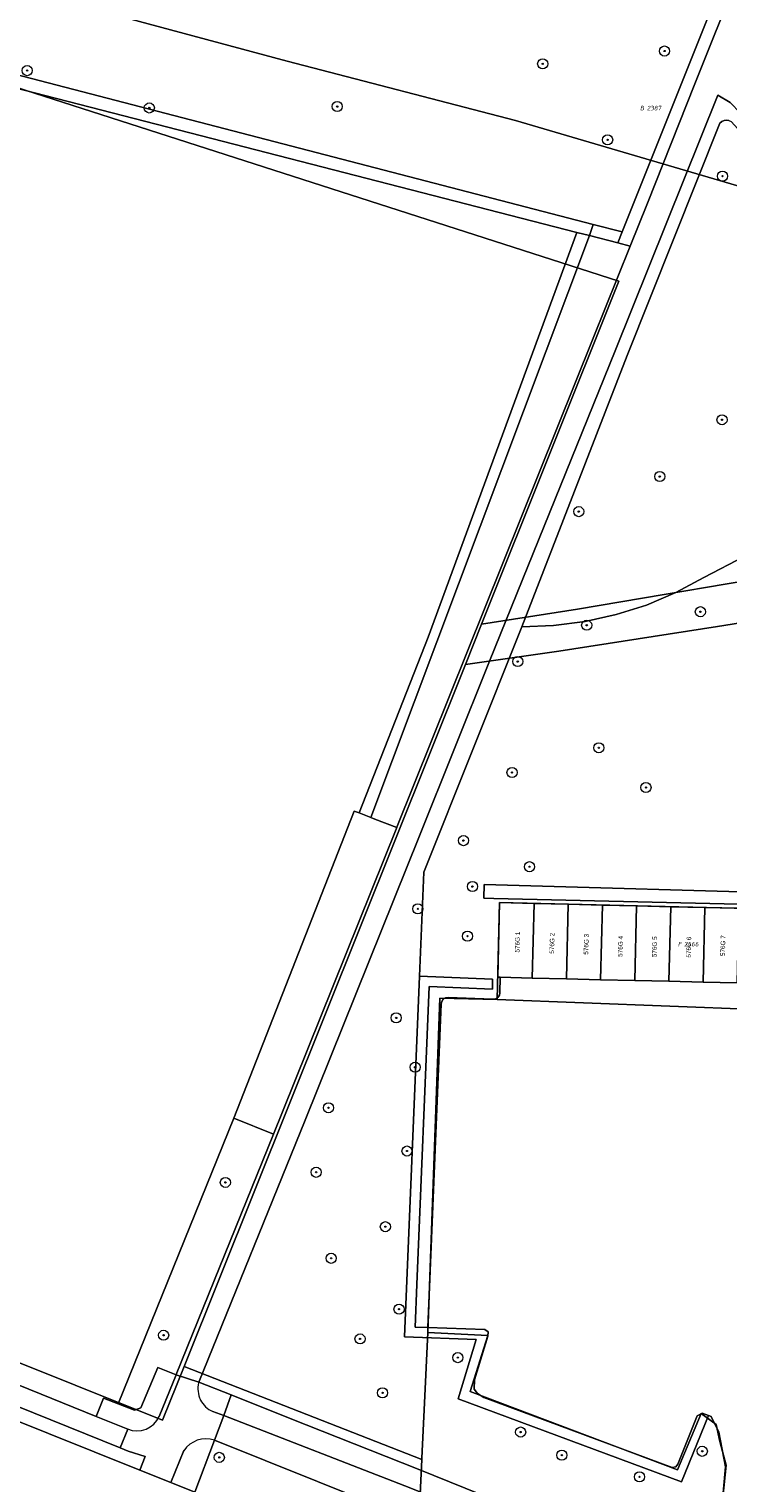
# Model space of a CAD drawing. Header units: metres. Extents: x 207466 to 209466, y 475780 to 477780.
# Tile 77 of 189: x 208473 to 208528, y 476269 to 476384. Entities that reach past the tile are written whole.
import ezdxf
from ezdxf.enums import TextEntityAlignment as Align

# ---------------------------------------------------------------- set-up
doc = ezdxf.new("R2010")
doc.units = ezdxf.units.M
doc.layers.get('0').update_dxf_attribs({"color": 253, "linetype": 'CONTINUOUS'})
for name, color, linetype, lineweight, true_color in [('B-RO-GR-BEPLANTING_CULTUUR_BOSPLANTSOEN-GV', 7, 'CONTINUOUS', 0, 0x6d8a47), ('B-RO-GR-BEPLANTING_CULTUUR_HEESTERS-GV', 7, 'CONTINUOUS', 0, 0x6d8a47), ('B-RO-GR-BOOM-S', 7, 'CONTINUOUS', 0, 0x6d8a47), ('B-RO-GR-GRAS-GV', 7, 'CONTINUOUS', 0, 0x6d8a47), ('B-RO-GR-GROENVOORZIENING-GV', 7, 'CONTINUOUS', 0, 0x6d8a47), ('B-RO-OG-BEBOUWING-GV', 7, 'CONTINUOUS', 0, 0xa50000)]:
    doc.layers.add(name, color=color, linetype=linetype, lineweight=lineweight, true_color=true_color)
for name, color, linetype, lineweight in [('B-RO-OG-BEBOUWING-T18', 7, 'CONTINUOUS', 0), ('B-RO-OG-TERREIN_CULTUURSCHEIDING-GV', 253, 'CONTINUOUS', 0), ('B-RO-OG-TERREIN_ERF-GV', 253, 'CONTINUOUS', 0), ('B-RO-VH-VERHARDING_ASFALT-GV', 253, 'CONTINUOUS', 0), ('B-RO-VH-VERHARDING_BETON-GV', 253, 'CONTINUOUS', 0), ('B-RO-VH-VERHARDING_BETONSTRAATSTEEN-GV', 253, 'CONTINUOUS', 0), ('B-RO-VH-VERHARDING_TEGEL-GV', 253, 'CONTINUOUS', 0), ('B-WE-KG-GRENS_PERCEEL-GV', 150, 'CONTINUOUS', 18), ('B-WE-KG-GRENS_PERCEEL-S', 150, 'CONTINUOUS', 25)]:
    doc.layers.add(name, color=color, linetype=linetype, lineweight=lineweight)
doc.styles.add('NLCS-ISO', font='NLCS-ISO.ttf')
doc.styles.add('NLCS-ISO-M200-T18', font='NLCS-ISO.ttf', dxfattribs={"height": 1.8})

# ---------------------------------------------------------------- blocks, each defined once
blk = doc.blocks.new('SGR-BOOM_01-SO1')
at = {"linetype": 'Continuous'}
h = blk.add_hatch(color=0, dxfattribs=at)
edge = h.paths.add_edge_path()
edge.add_arc((0, 0), 0.25, 0, 360)
at = {"color": 0, "linetype": 'ByBlock', "lineweight": -2}
for radius in [2, 0.25]:
    blk.add_circle((0, 0), radius, dxfattribs=at)
blk = doc.blocks.new('SKG-PERCEELNUMMER-SO')
at = {"style": 'NLCS-ISO', "oblique": 10, "flags": 1}
blk.add_attdef('GEMEENTECODE', text='', height=1.8, dxfattribs=at).set_placement((0, 2.55), align=Align.MIDDLE_CENTER)
at = {"style": 'NLCS-ISO', "oblique": 10}
blk.add_attdef('SECTIE', text='', height=1.8, dxfattribs=at).set_placement((-0.5, 0), align=Align.MIDDLE_RIGHT)
blk.add_attdef('PERCEELNUMMER', text='', height=1.8, dxfattribs=at).set_placement((0.5, 0), align=Align.MIDDLE_LEFT)

msp = doc.modelspace()

# ---------------------------------------------------------------- linework, layer by layer
at = {"layer": 'B-RO-GR-BEPLANTING_CULTUUR_BOSPLANTSOEN-GV', "flags": 128}
msp.add_lwpolyline([(208508.57, 476315.64), (208509.37, 476315.62), (208534.38, 476315.04), (208534.38, 476315.99), (208508.59, 476316.74), (208508.57, 476315.64)], dxfattribs=at)
at = {"layer": 'B-RO-GR-BEPLANTING_CULTUUR_HEESTERS-GV', "flags": 128}
msp.add_lwpolyline([(208526.32, 476274.78), (208525.83, 476274.94), (208525.43, 476274.73), (208523.89, 476270.92), (208523.74, 476270.72), (208523.46, 476270.66), (208508.58, 476276.18), (208508.08, 476276.51), (208507.82, 476276.85), (208507.83, 476277.58), (208508.89, 476281.04), (208508.91, 476281.39), (208508.64, 476281.56), (208504.14, 476281.72), (208503.14, 476281.76), (208503.28, 476285.11), (208504.26, 476308.66), (208509.25, 476308.46), (208509.26, 476309.26), (208503.49, 476309.49), (208502.31, 476280.98), (208507.97, 476280.78), (208506.53, 476276.09), (208524.19, 476269.53), (208526.32, 476274.78)], dxfattribs=at)
at = {"layer": 'B-RO-GR-GRAS-GV', "flags": 128}
for points in [[(208471.51, 476380.76), (208517.21, 476368.9), (208519.51, 476368.3), (208524.29, 476380.29), (208527.76, 476389.01), (208527.76, 476389.62), (208527.57, 476390.2), (208527.23, 476390.7), (208526.75, 476391.07), (208526.18, 476391.29), (208503.82, 476393.06), (208474.97, 476395.36), (208456.05, 476396.89)], [(208527.57, 476390.2), (208527.76, 476389.62), (208527.76, 476389.01), (208524.29, 476380.29), (208519.51, 476368.3), (208519.17, 476367.44), (208520.14, 476367.19), (208521.5, 476370.58), (208525.25, 476380), (208528.69, 476388.64)], [(208544.12, 476360.92), (208528.84, 476377.7), (208528.04, 476378.54), (208527.05, 476379.12), (208518.96, 476358.91), (208509.01, 476334.38), (208503.48, 476320.59), (208494.46, 476298.11), (208486.06, 476277.41), (208488.62, 476276.39), (208493.26, 476274.54), (208503.39, 476270.52), (208515.88, 476265.48)], [(208503.49, 476309.49), (208503.83, 476317.72), (208511.56, 476337.1), (208519.89, 476358.54), (208527.23, 476376.9), (208527.38, 476377.03), (208527.55, 476377.11), (208527.74, 476377.13), (208527.93, 476377.1), (208528.11, 476377.02), (208543.38, 476360.25), (208543.84, 476359.62), (208544.13, 476358.89), (208544.23, 476358.11), (208544.13, 476357.34), (208543.84, 476356.61), (208543.38, 476355.98), (208541.74, 476352.63), (208541.48, 476350.53), (208540.92, 476345.88), (208542.86, 476352.02), (208544.28, 476355.54), (208544.94, 476356.93)], [(208527.93, 476377.1), (208527.74, 476377.13), (208527.55, 476377.11), (208527.38, 476377.03), (208527.23, 476376.9), (208519.89, 476358.54), (208511.56, 476337.1), (208514.08, 476337.2), (208516.57, 476337.51), (208519.03, 476338.06), (208521.42, 476338.82), (208523.74, 476339.8), (208525.96, 476340.99), (208529.19, 476342.69)], [(208520.14, 476367.19), (208519.17, 476367.44), (208516.91, 476368.02), (208499.65, 476322.02), (208499.97, 476321.9), (208501.69, 476321.23), (208501.7, 476321.25), (208507.22, 476335.04), (208517.21, 476359.91), (208520.14, 476367.19)], [(208519.51, 476368.3), (208517.21, 476368.9), (208516.91, 476368.02), (208519.17, 476367.44), (208519.51, 476368.3)], [(208540.5, 476344.56), (208540.92, 476345.88), (208541.48, 476350.53), (208538.51, 476348.42), (208535.47, 476346.4), (208532.36, 476344.49), (208529.19, 476342.69), (208525.96, 476340.99), (208523.74, 476339.8), (208521.42, 476338.82), (208519.03, 476338.06), (208516.57, 476337.51), (208514.08, 476337.2), (208511.56, 476337.1), (208503.83, 476317.72), (208503.49, 476309.49), (208509.26, 476309.26), (208509.25, 476308.46), (208504.26, 476308.66), (208503.28, 476285.11), (208503.14, 476281.76), (208504.14, 476281.72)], [(208508.57, 476315.64), (208508.59, 476316.74), (208534.38, 476315.99), (208534.38, 476315.04), (208509.37, 476315.62), (208508.57, 476315.64)], [(208504.14, 476281.72), (208505.2, 476307.29), (208505.25, 476307.49), (208505.37, 476307.66), (208505.55, 476307.77), (208505.75, 476307.8), (208509.29, 476307.66), (208509.5, 476307.7), (208509.68, 476307.81), (208509.8, 476307.98), (208509.84, 476308.18), (208509.86, 476309.41), (208509.67, 476309.41), (208509.81, 476315.31), (208512.54, 476315.24), (208515.24, 476315.17), (208517.94, 476315.11), (208520.64, 476315.04), (208523.34, 476314.98), (208526.04, 476314.91), (208528.73, 476314.85)], [(208527.34, 476267.19), (208527.67, 476270.7), (208527.15, 476273.46), (208526.54, 476274.7), (208526.32, 476274.78), (208524.19, 476269.53), (208506.53, 476276.09), (208507.97, 476280.78), (208502.31, 476280.98), (208503.49, 476309.49)], [(208491.96, 476297.01), (208488.81, 476298.27), (208479.68, 476275.69), (208480.98, 476275.18), (208481.47, 476275.38), (208482.81, 476278.57), (208484.27, 476277.99), (208484.27, 476278.01), (208484.25, 476278.02), (208491.96, 476297.01)]]:
    msp.add_lwpolyline(points, dxfattribs=at)
at = {"layer": 'B-RO-GR-GROENVOORZIENING-GV', "flags": 128}
for points in [[(208464.39, 476380.71), (208457.87, 476364.32), (208458.89, 476363.91), (208460.22, 476367.2), (208465.55, 476380.46), (208471.34, 476379.74), (208515.93, 476368.27), (208516.91, 476368.02), (208517.21, 476368.9), (208471.51, 476380.76), (208464.73, 476381.58), (208464.39, 476380.71)], [(208516.91, 476368.02), (208515.93, 476368.27), (208504.18, 476336.27), (208498.71, 476322.39), (208499.65, 476322.02), (208516.91, 476368.02)]]:
    msp.add_lwpolyline(points, dxfattribs=at)
at = {"layer": 'B-RO-OG-BEBOUWING-GV', "flags": 128}
for points in [[(208512.54, 476315.24), (208509.81, 476315.31), (208509.67, 476309.41), (208509.86, 476309.41), (208512.4, 476309.34), (208512.54, 476315.24)], [(208515.24, 476315.17), (208512.54, 476315.24), (208512.4, 476309.34), (208515.1, 476309.28), (208515.24, 476315.17)], [(208517.94, 476315.11), (208515.24, 476315.17), (208515.1, 476309.28), (208517.8, 476309.21), (208517.94, 476315.11)], [(208520.64, 476315.04), (208517.94, 476315.11), (208517.8, 476309.21), (208520.49, 476309.15), (208520.64, 476315.04)], [(208523.34, 476314.98), (208520.64, 476315.04), (208520.49, 476309.15), (208523.19, 476309.08), (208523.34, 476314.98)], [(208526.04, 476314.91), (208523.34, 476314.98), (208523.19, 476309.08), (208525.89, 476309.02), (208526.04, 476314.91)], [(208528.73, 476314.85), (208526.04, 476314.91), (208525.89, 476309.02), (208528.59, 476308.95), (208528.73, 476314.85)]]:
    msp.add_lwpolyline(points, dxfattribs=at)
at = {"layer": 'B-RO-OG-TERREIN_CULTUURSCHEIDING-GV', "flags": 128}
for points in [[(208484.86, 476271.99), (208483.85, 476269.47), (208485.74, 476268.72), (208487.28, 476272.81)], [(208487.28, 476272.81), (208485.74, 476268.72), (208490.17, 476266.95), (208507.58, 476260.01)], [(208523.49, 476257.77), (208523.71, 476258.21), (208487.28, 476272.81)]]:
    msp.add_lwpolyline(points, dxfattribs=at)
at = {"layer": 'B-RO-OG-TERREIN_CULTUURSCHEIDING-GV'}
msp.add_arc((208486.61, 476270.81), 2.11, 71.4369, 146.0556, dxfattribs=at)
at = {"layer": 'B-RO-OG-TERREIN_ERF-GV', "flags": 128}
for points in [[(208471.79, 476277.18), (208477.95, 476274.69), (208478.52, 476276.15), (208479.68, 476275.69), (208488.81, 476298.27), (208498.33, 476322.54), (208498.71, 476322.39), (208504.18, 476336.27), (208515.93, 476368.27), (208471.34, 476379.74)], [(208528.59, 476308.95), (208525.89, 476309.02), (208523.19, 476309.08), (208520.49, 476309.15), (208517.8, 476309.21), (208515.1, 476309.28), (208512.4, 476309.34), (208509.86, 476309.41), (208509.84, 476308.18), (208509.8, 476307.98), (208509.68, 476307.81), (208509.5, 476307.7), (208509.29, 476307.66), (208505.75, 476307.8), (208505.55, 476307.77), (208505.37, 476307.66), (208505.25, 476307.49), (208505.2, 476307.29), (208504.14, 476281.72), (208508.64, 476281.56), (208508.91, 476281.39), (208508.89, 476281.04), (208507.83, 476277.58), (208507.82, 476276.85), (208508.08, 476276.51), (208508.58, 476276.18), (208523.46, 476270.66), (208523.74, 476270.72), (208523.89, 476270.92), (208525.43, 476274.73), (208525.83, 476274.94), (208526.32, 476274.78), (208526.54, 476274.7), (208527.15, 476273.46), (208527.67, 476270.7), (208527.34, 476267.19)]]:
    msp.add_lwpolyline(points, dxfattribs=at)
at = {"layer": 'B-RO-VH-VERHARDING_ASFALT-GV', "flags": 128}
for points in [[(208438.64, 476290.55), (208438.05, 476288.98), (208459.26, 476280.5), (208479.83, 476272.22), (208480.43, 476273.7), (208477.95, 476274.69), (208471.79, 476277.18), (208438.64, 476290.55)], [(208485.74, 476268.72), (208483.85, 476269.47), (208481.4, 476270.45), (208463.46, 476277.63), (208439.93, 476287.08), (208437.68, 476281.49), (208466.41, 476269.97), (208478.77, 476265.05), (208481.77, 476263.85), (208508.67, 476253.11)], [(208486.04, 476277.36), (208486.06, 476277.41), (208484.27, 476277.99), (208482.93, 476274.69)], [(208486.19, 476275.99), (208486.18, 476276.01)], [(208488.02, 476274.76), (208487.15, 476275.09)], [(208487.28, 476272.81), (208488.02, 476274.76)], [(208488.02, 476274.76), (208487.28, 476272.81), (208523.71, 476258.21), (208524.69, 476260.47), (208524.54, 476260.53), (208515.3, 476263.99), (208502.79, 476269.03), (208488.02, 476274.76)], [(208480.43, 476273.7), (208479.83, 476272.22), (208480.48, 476271.96), (208481.82, 476271.54), (208481.4, 476270.45), (208483.85, 476269.47), (208484.86, 476271.99)]]:
    msp.add_lwpolyline(points, dxfattribs=at)
at = {"layer": 'B-RO-VH-VERHARDING_ASFALT-GV'}
for centre, radius, start, end in [((208487.97, 476276.87), 1.99, 165.9969, 205.6352), ((208487.93, 476276.9), 1.97, 207.549, 246.6978), ((208481.17, 476275.48), 1.92, 247.3036, 336.0462), ((208486.61, 476270.81), 2.11, 71.4369, 146.0556)]:
    msp.add_arc(centre, radius, start, end, dxfattribs=at)
at = {"layer": 'B-RO-VH-VERHARDING_BETON-GV', "flags": 128}
msp.add_lwpolyline([(208528.69, 476388.64), (208525.25, 476380), (208521.5, 476370.58), (208520.14, 476367.19), (208517.21, 476359.91), (208507.22, 476335.04), (208501.7, 476321.25), (208501.69, 476321.23), (208492.67, 476298.77), (208491.96, 476297.01), (208484.25, 476278.02), (208484.27, 476278.01), (208484.27, 476277.99), (208486.06, 476277.41), (208494.46, 476298.11), (208503.48, 476320.59), (208509.01, 476334.38), (208518.96, 476358.91), (208527.05, 476379.12), (208528.04, 476378.54), (208528.84, 476377.7), (208544.12, 476360.92)], dxfattribs=at)
at = {"layer": 'B-RO-VH-VERHARDING_BETONSTRAATSTEEN-GV', "flags": 128}
msp.add_lwpolyline([(208438.05, 476288.98), (208437.66, 476287.98), (208439.93, 476287.08), (208463.46, 476277.63), (208481.4, 476270.45), (208481.82, 476271.54), (208480.48, 476271.96), (208479.83, 476272.22), (208459.26, 476280.5), (208438.05, 476288.98)], dxfattribs=at)
at = {"layer": 'B-RO-VH-VERHARDING_TEGEL-GV', "flags": 128}
for points in [[(208501.69, 476321.23), (208499.97, 476321.9), (208499.65, 476322.02), (208498.71, 476322.39), (208498.33, 476322.54), (208488.81, 476298.27), (208491.96, 476297.01), (208492.67, 476298.77), (208501.69, 476321.23)], [(208484.27, 476277.99), (208482.81, 476278.57), (208481.47, 476275.38), (208480.98, 476275.18), (208479.68, 476275.69), (208478.52, 476276.15), (208477.95, 476274.69), (208480.43, 476273.7)], [(208482.93, 476274.69), (208484.27, 476277.99)], [(208488.62, 476276.39), (208486.06, 476277.41), (208486.04, 476277.36)], [(208487.15, 476275.09), (208488.02, 476274.76), (208488.62, 476276.39)], [(208493.26, 476274.54), (208488.62, 476276.39), (208488.02, 476274.76), (208502.79, 476269.03), (208515.3, 476263.99), (208524.54, 476260.53), (208524.69, 476260.47), (208525.32, 476261.95), (208515.88, 476265.48), (208503.39, 476270.52), (208493.26, 476274.54)], [(208486.18, 476276.01), (208486.19, 476275.99)]]:
    msp.add_lwpolyline(points, dxfattribs=at)
at = {"layer": 'B-RO-VH-VERHARDING_TEGEL-GV'}
for centre, radius, start, end in [((208487.97, 476276.87), 1.99, 165.9969, 205.6352), ((208487.93, 476276.9), 1.97, 207.549, 246.6978), ((208481.17, 476275.48), 1.92, 247.3036, 336.0462)]:
    msp.add_arc(centre, radius, start, end, dxfattribs=at)
at = {"layer": 'B-WE-KG-GRENS_PERCEEL-GV'}
for points in [[(208557.76, 476344.11), (208571.27, 476344.12), (208586.41, 476343.1), (208598.43, 476342.22), (208592.62, 476345.1), (208571.05, 476356.13), (208558.89, 476361.46), (208542.31, 476367.47), (208533.02, 476370.66), (208511.07, 476377.12), (208493.02, 476381.79), (208473.92, 476386.96), (208469.02, 476389.83), (208468.55, 476386.06), (208466.1, 476386.37), (208466.84, 476391.52), (208458.02, 476390.45), (208400.01, 476398.97), (208400.01, 476389.93), (208471.51, 476379.77), (208519.25, 476364.41), (208508.39, 476337.3), (208515.97, 476338.5), (208534.64, 476341.65)], [(208326.58, 476342.17), (208324.85, 476337.85), (208483.19, 476274.4), (208484.89, 476278.65), (208507.12, 476334.13), (208508.39, 476337.3), (208519.25, 476364.41), (208471.51, 476379.77), (208400.01, 476389.93), (208348.64, 476397.23), (208347.89, 476395.37), (208342.66, 476382.31), (208341.6, 476379.66)], [(208557.76, 476344.11), (208534.64, 476341.65), (208515.97, 476338.5), (208508.39, 476337.3), (208507.12, 476334.13), (208514.49, 476335.17), (208527.03, 476337.13), (208534.3, 476338.29), (208556.68, 476341.11)], [(208509.62, 476307.65), (208509.81, 476315.31), (208537.08, 476314.64), (208546.9, 476314.34), (208553.35, 476332.03), (208556.68, 476341.11), (208534.3, 476338.29), (208527.03, 476337.13), (208514.49, 476335.17), (208507.12, 476334.13), (208484.89, 476278.65), (208503.68, 476271.3), (208503.68, 476271.41), (208503.89, 476275.78), (208504.14, 476281.32), (208505.1, 476307.75)], [(208509.62, 476307.65), (208536.91, 476306.59), (208536.94, 476308.75), (208537.08, 476314.64), (208509.81, 476315.31)]]:
    msp.add_lwpolyline(points, close=True, dxfattribs=at)
for points in [[(208473.92, 476386.96), (208493.02, 476381.79), (208511.07, 476377.12), (208533.02, 476370.66), (208542.31, 476367.47), (208558.89, 476361.46), (208571.05, 476356.13), (208592.62, 476345.1), (208598.43, 476342.22), (208598.99, 476342.18), (208604.96, 476341.75), (208621.11, 476340.82), (208647.11, 476332.85), (208669.37, 476325.97), (208536.86, 476393.05)], [(208438.55, 476269.41), (208502.25, 476243.86), (208502.36, 476243.81), (208503.68, 476271.3), (208484.89, 476278.65), (208483.19, 476274.4), (208324.85, 476337.85)], [(208536.91, 476306.59), (208509.62, 476307.65), (208505.1, 476307.75), (208504.14, 476281.32), (208508.89, 476281.09), (208507.49, 476276.67), (208523.86, 476270.47), (208525.73, 476274.93), (208526.92, 476274.06), (208527.23, 476272.71), (208527.72, 476270.85), (208527.45, 476268.29)], [(208527.45, 476268.29), (208527.72, 476270.85), (208527.23, 476272.71), (208526.92, 476274.06), (208525.73, 476274.93), (208523.86, 476270.47), (208507.49, 476276.67), (208508.89, 476281.09), (208504.14, 476281.32), (208503.89, 476275.78), (208503.68, 476271.41), (208503.68, 476271.3), (208502.36, 476243.81)]]:
    msp.add_lwpolyline(points, dxfattribs=at)

# ---------------------------------------------------------------- block references
at = {"layer": 'B-RO-GR-BOOM-S', "xscale": 0.2, "yscale": 0.2, "zscale": 0.2}
for p in [(208522.85, 476382.6), (208513.22, 476381.59), (208472.49, 476381.05), (208482.14, 476378.1), (208496.99, 476378.21), (208518.35, 476375.58), (208527.43, 476372.71), (208527.39, 476353.46), (208522.47, 476348.97), (208516.07, 476346.2), (208525.68, 476338.29), (208516.7, 476337.22), (208511.25, 476334.35), (208517.66, 476327.54), (208510.8, 476325.58), (208521.38, 476324.4), (208506.96, 476320.2), (208512.18, 476318.14), (208507.67, 476316.57), (208503.36, 476314.81), (208507.28, 476312.65), (208501.65, 476306.19), (208503.14, 476302.29), (208496.3, 476299.09), (208502.5, 476295.67), (208488.15, 476293.19), (208495.32, 476293.99), (208500.79, 476289.69), (208496.51, 476287.19), (208501.87, 476283.17), (208483.27, 476281.11), (208498.79, 476280.82), (208506.52, 476279.34), (208500.57, 476276.56), (208511.48, 476273.46), (208487.67, 476271.46), (208514.73, 476271.64), (208525.83, 476271.94), (208520.87, 476269.92)]:
    msp.add_blockref('SGR-BOOM_01-SO1', p, dxfattribs=at)
at = {"layer": 'B-WE-KG-GRENS_PERCEEL-S', "xscale": 0.2, "yscale": 0.2, "zscale": 0.2}
for p, values in [((208521.35, 476378.09), {'PERCEELNUMMER': '2387', 'SECTIE': 'B'}), ((208524.29, 476312.02), {'PERCEELNUMMER': '2466', 'SECTIE': 'F'})]:
    msp.add_blockref('SKG-PERCEELNUMMER-SO', p, dxfattribs=at).add_auto_attribs(values)

# ---------------------------------------------------------------- texts
at = {"layer": 'B-RO-OG-BEBOUWING-T18', "char_height": 0.36, "attachment_point": 5, "rotation": 88.6, "line_spacing_factor": 0.8, "style": 'NLCS-ISO-M200-T18'}
for s, insert in [('{\\fArial|b0|i0|c0|p34;\\C256;576G 1}', (208511.23, 476312.18)), ('{\\fArial|b0|i0|c0|p34;\\C256;576G 2}', (208513.96, 476312.09)), ('{\\fArial|b0|i0|c0|p34;\\C256;576G 3}', (208516.66, 476312.01)), ('{\\fArial|b0|i0|c0|p34;\\C256;576G 4}', (208519.36, 476311.84)), ('{\\fArial|b0|i0|c0|p34;\\C256;576G 5}', (208522.06, 476311.81)), ('{\\fArial|b0|i0|c0|p34;\\C256;576G 6}', (208524.76, 476311.78)), ('{\\fArial|b0|i0|c0|p34;\\C256;576G 7}', (208527.46, 476311.9))]:
    msp.add_mtext(s, dxfattribs=dict(at, insert=insert))

doc.saveas('drawing.dxf')
